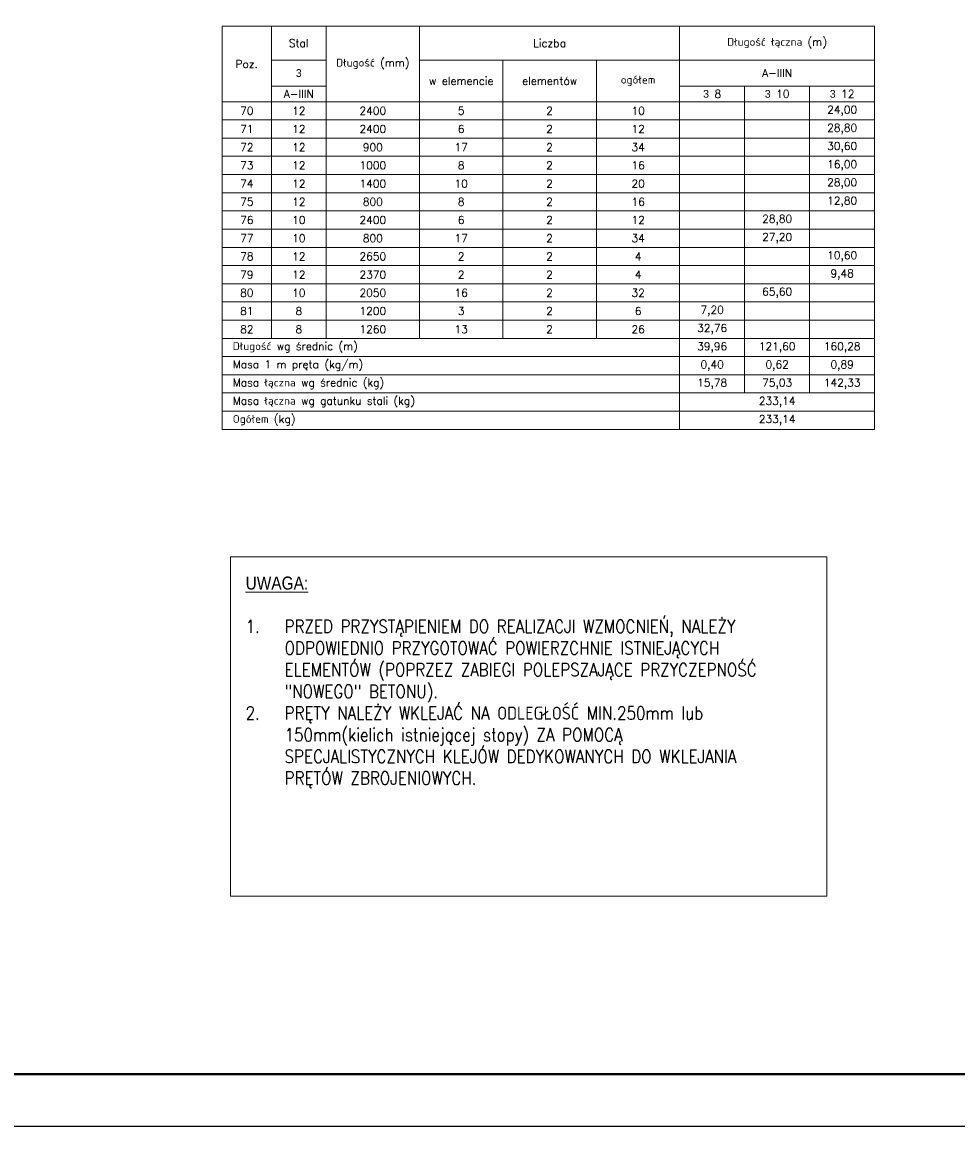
# Model space of a CAD drawing. Extents: x 345527 to 363395, y -114093 to -104075.
# Tile 8 of 14: x 354462 to 358054, y -114093 to -109745. Entities that reach past the tile are written whole.
import ezdxf

# ---------------------------------------------------------------- set-up
doc = ezdxf.new("R2010")
doc.units = 0
doc.header["$LTSCALE"] = 5
doc.header["$MEASUREMENT"] = 0
doc.layers.add('_FORMATKA', color=8, linetype='Continuous', lineweight=15, plot=False)
for name, color, linetype, lineweight in [('_RAMKA', 7, 'Continuous', 35), ('AutoCAD_Structural_Detailing_tabele zbrojenia', 7, 'Continuous', 20), ('PS_DIM', 4, 'Continuous', 13), ('PS_POS', 1, 'Continuous', 15), ('PS_TEXT', 3, 'Continuous', 13)]:
    doc.layers.add(name, color=color, linetype=linetype, lineweight=lineweight)
doc.styles.add('ARIAL', font='arial.ttf')
doc.styles.add('styl2T', font='simplex.shx', dxfattribs={"height": 30})

# ---------------------------------------------------------------- blocks, each defined once
blk = doc.blocks.new('*U17')
at = {"layer": '_FORMATKA', "lineweight": -3}
blk.add_lwpolyline([(-750, 0), (0, 0), (0, 420), (-750, 420)], close=True, dxfattribs=at)
at = {"layer": '_RAMKA', "lineweight": -3, "const_width": 0.5}
blk.add_lwpolyline([(-720, 10), (-10, 10), (-10, 410), (-720, 410)], close=True, dxfattribs=at)

msp = doc.modelspace()

# ---------------------------------------------------------------- linework, layer by layer
at = {"layer": 'AutoCAD_Structural_Detailing_tabele zbrojenia', "color": 242}
for p, q in [((355229.22, -109759.32), (357739.22, -109759.32)), ((355229.22, -111309.32), (355229.22, -109759.32)), ((355229.22, -109759.32), (355419.22, -109759.32)), ((355229.22, -110049.32), (355229.22, -109759.32)), ((355419.22, -109759.32), (355419.22, -110049.32)), ((355419.22, -109759.32), (355629.22, -109759.32)), ((355419.22, -109889.32), (355419.22, -109759.32)), ((355629.22, -109759.32), (355989.22, -109759.32)), ((355629.22, -110049.32), (355629.22, -109759.32)), ((355629.22, -109759.32), (355629.22, -109889.32)), ((355989.22, -109759.32), (355989.22, -110049.32)), ((355989.22, -109759.32), (356989.22, -109759.32)), ((355989.22, -109889.32), (355989.22, -109759.32)), ((356989.22, -109759.32), (356989.22, -109889.32)), ((356989.22, -109759.32), (357739.22, -109759.32)), ((356989.22, -109889.32), (356989.22, -109759.32)), ((357739.22, -109759.32), (357739.22, -111309.32)), ((357739.22, -109759.32), (357739.22, -109889.32)), ((355629.22, -109889.32), (355419.22, -109889.32)), ((355419.22, -109889.32), (355629.22, -109889.32)), ((355419.22, -109989.32), (355419.22, -109889.32)), ((355629.22, -109889.32), (355629.22, -109989.32)), ((356989.22, -109889.32), (355989.22, -109889.32)), ((355989.22, -109889.32), (356309.22, -109889.32)), ((355989.22, -110049.32), (355989.22, -109889.32)), ((356309.22, -109889.32), (356669.22, -109889.32)), ((356309.22, -110049.32), (356309.22, -109889.32)), ((356309.22, -109889.32), (356309.22, -110049.32)), ((356669.22, -109889.32), (356989.22, -109889.32)), ((356669.22, -110049.32), (356669.22, -109889.32)), ((356669.22, -109889.32), (356669.22, -110049.32)), ((356989.22, -109889.32), (356989.22, -110049.32)), ((357739.22, -109889.32), (356989.22, -109889.32)), ((356989.22, -109889.32), (357739.22, -109889.32)), ((356989.22, -109989.32), (356989.22, -109889.32)), ((357739.22, -109889.32), (357739.22, -109989.32)), ((355629.22, -109989.32), (355419.22, -109989.32)), ((355419.22, -109989.32), (355629.22, -109989.32)), ((355419.22, -110049.32), (355419.22, -109989.32)), ((355629.22, -109989.32), (355629.22, -110049.32)), ((357739.22, -109989.32), (356989.22, -109989.32)), ((356989.22, -109989.32), (357239.22, -109989.32)), ((356989.22, -110049.32), (356989.22, -109989.32)), ((357239.22, -109989.32), (357239.22, -110049.32)), ((357239.22, -109989.32), (357489.22, -109989.32)), ((357239.22, -110049.32), (357239.22, -109989.32)), ((357489.22, -109989.32), (357489.22, -110049.32)), ((357489.22, -109989.32), (357739.22, -109989.32)), ((357489.22, -110049.32), (357489.22, -109989.32)), ((357739.22, -109989.32), (357739.22, -110049.32)), ((355419.22, -110049.32), (355229.22, -110049.32)), ((355229.22, -110049.32), (355419.22, -110049.32)), ((355229.22, -110119.32), (355229.22, -110049.32)), ((355629.22, -110049.32), (355419.22, -110049.32)), ((355419.22, -110049.32), (355419.22, -110119.32)), ((355419.22, -110049.32), (355629.22, -110049.32)), ((355419.22, -110119.32), (355419.22, -110049.32)), ((355989.22, -110049.32), (355629.22, -110049.32)), ((355629.22, -110049.32), (355629.22, -110119.32)), ((355629.22, -110049.32), (355989.22, -110049.32)), ((355629.22, -110119.32), (355629.22, -110049.32)), ((356309.22, -110049.32), (355989.22, -110049.32)), ((355989.22, -110049.32), (355989.22, -110119.32)), ((355989.22, -110049.32), (356309.22, -110049.32)), ((355989.22, -110119.32), (355989.22, -110049.32)), ((356669.22, -110049.32), (356309.22, -110049.32)), ((356309.22, -110049.32), (356309.22, -110119.32)), ((356309.22, -110049.32), (356669.22, -110049.32)), ((356309.22, -110119.32), (356309.22, -110049.32)), ((356989.22, -110049.32), (356669.22, -110049.32)), ((356669.22, -110049.32), (356669.22, -110119.32)), ((356669.22, -110049.32), (356989.22, -110049.32)), ((356669.22, -110119.32), (356669.22, -110049.32)), ((357239.22, -110049.32), (356989.22, -110049.32)), ((356989.22, -110049.32), (356989.22, -110119.32)), ((356989.22, -110049.32), (357239.22, -110049.32)), ((356989.22, -110119.32), (356989.22, -110049.32)), ((357489.22, -110049.32), (357239.22, -110049.32)), ((357239.22, -110049.32), (357239.22, -110119.32)), ((357239.22, -110049.32), (357489.22, -110049.32)), ((357239.22, -110119.32), (357239.22, -110049.32)), ((357739.22, -110049.32), (357489.22, -110049.32)), ((357489.22, -110049.32), (357489.22, -110119.32)), ((357489.22, -110049.32), (357739.22, -110049.32)), ((357489.22, -110119.32), (357489.22, -110049.32)), ((357739.22, -110049.32), (357739.22, -110119.32)), ((355419.22, -110119.32), (355229.22, -110119.32)), ((355229.22, -110119.32), (355419.22, -110119.32)), ((355229.22, -110189.32), (355229.22, -110119.32)), ((355629.22, -110119.32), (355419.22, -110119.32)), ((355419.22, -110119.32), (355419.22, -110189.32)), ((355419.22, -110119.32), (355629.22, -110119.32)), ((355419.22, -110189.32), (355419.22, -110119.32)), ((355989.22, -110119.32), (355629.22, -110119.32)), ((355629.22, -110119.32), (355629.22, -110189.32)), ((355629.22, -110119.32), (355989.22, -110119.32)), ((355629.22, -110189.32), (355629.22, -110119.32)), ((356309.22, -110119.32), (355989.22, -110119.32)), ((355989.22, -110119.32), (355989.22, -110189.32)), ((355989.22, -110119.32), (356309.22, -110119.32)), ((355989.22, -110189.32), (355989.22, -110119.32)), ((356669.22, -110119.32), (356309.22, -110119.32)), ((356309.22, -110119.32), (356309.22, -110189.32)), ((356309.22, -110119.32), (356669.22, -110119.32)), ((356309.22, -110189.32), (356309.22, -110119.32)), ((356989.22, -110119.32), (356669.22, -110119.32)), ((356669.22, -110119.32), (356669.22, -110189.32)), ((356669.22, -110119.32), (356989.22, -110119.32)), ((356669.22, -110189.32), (356669.22, -110119.32)), ((357239.22, -110119.32), (356989.22, -110119.32)), ((356989.22, -110119.32), (356989.22, -110189.32)), ((356989.22, -110119.32), (357239.22, -110119.32)), ((356989.22, -110189.32), (356989.22, -110119.32)), ((357489.22, -110119.32), (357239.22, -110119.32)), ((357239.22, -110119.32), (357239.22, -110189.32)), ((357239.22, -110119.32), (357489.22, -110119.32)), ((357239.22, -110189.32), (357239.22, -110119.32)), ((357739.22, -110119.32), (357489.22, -110119.32)), ((357489.22, -110119.32), (357489.22, -110189.32)), ((357489.22, -110119.32), (357739.22, -110119.32)), ((357489.22, -110189.32), (357489.22, -110119.32)), ((357739.22, -110119.32), (357739.22, -110189.32)), ((355419.22, -110189.32), (355229.22, -110189.32)), ((355229.22, -110189.32), (355419.22, -110189.32)), ((355229.22, -110259.32), (355229.22, -110189.32)), ((355629.22, -110189.32), (355419.22, -110189.32)), ((355419.22, -110189.32), (355419.22, -110259.32)), ((355419.22, -110189.32), (355629.22, -110189.32)), ((355419.22, -110259.32), (355419.22, -110189.32)), ((355989.22, -110189.32), (355629.22, -110189.32)), ((355629.22, -110189.32), (355629.22, -110259.32)), ((355629.22, -110189.32), (355989.22, -110189.32)), ((355629.22, -110259.32), (355629.22, -110189.32)), ((356309.22, -110189.32), (355989.22, -110189.32)), ((355989.22, -110189.32), (355989.22, -110259.32)), ((355989.22, -110189.32), (356309.22, -110189.32)), ((355989.22, -110259.32), (355989.22, -110189.32)), ((356669.22, -110189.32), (356309.22, -110189.32)), ((356309.22, -110189.32), (356309.22, -110259.32)), ((356309.22, -110189.32), (356669.22, -110189.32)), ((356309.22, -110259.32), (356309.22, -110189.32)), ((356989.22, -110189.32), (356669.22, -110189.32)), ((356669.22, -110189.32), (356669.22, -110259.32)), ((356669.22, -110189.32), (356989.22, -110189.32)), ((356669.22, -110259.32), (356669.22, -110189.32)), ((357239.22, -110189.32), (356989.22, -110189.32)), ((356989.22, -110189.32), (356989.22, -110259.32)), ((356989.22, -110189.32), (357239.22, -110189.32)), ((356989.22, -110259.32), (356989.22, -110189.32)), ((357489.22, -110189.32), (357239.22, -110189.32)), ((357239.22, -110189.32), (357239.22, -110259.32)), ((357239.22, -110189.32), (357489.22, -110189.32)), ((357239.22, -110259.32), (357239.22, -110189.32)), ((357739.22, -110189.32), (357489.22, -110189.32)), ((357489.22, -110189.32), (357489.22, -110259.32)), ((357489.22, -110189.32), (357739.22, -110189.32)), ((357489.22, -110259.32), (357489.22, -110189.32)), ((357739.22, -110189.32), (357739.22, -110259.32)), ((355419.22, -110259.32), (355229.22, -110259.32)), ((355229.22, -110259.32), (355419.22, -110259.32)), ((355229.22, -110329.32), (355229.22, -110259.32)), ((355629.22, -110259.32), (355419.22, -110259.32)), ((355419.22, -110259.32), (355419.22, -110329.32)), ((355419.22, -110259.32), (355629.22, -110259.32)), ((355419.22, -110329.32), (355419.22, -110259.32)), ((355989.22, -110259.32), (355629.22, -110259.32)), ((355629.22, -110259.32), (355629.22, -110329.32)), ((355629.22, -110259.32), (355989.22, -110259.32)), ((355629.22, -110329.32), (355629.22, -110259.32)), ((356309.22, -110259.32), (355989.22, -110259.32)), ((355989.22, -110259.32), (355989.22, -110329.32)), ((355989.22, -110259.32), (356309.22, -110259.32)), ((355989.22, -110329.32), (355989.22, -110259.32)), ((356669.22, -110259.32), (356309.22, -110259.32)), ((356309.22, -110259.32), (356309.22, -110329.32)), ((356309.22, -110259.32), (356669.22, -110259.32)), ((356309.22, -110329.32), (356309.22, -110259.32)), ((356989.22, -110259.32), (356669.22, -110259.32)), ((356669.22, -110259.32), (356669.22, -110329.32)), ((356669.22, -110259.32), (356989.22, -110259.32)), ((356669.22, -110329.32), (356669.22, -110259.32)), ((357239.22, -110259.32), (356989.22, -110259.32)), ((356989.22, -110259.32), (356989.22, -110329.32)), ((356989.22, -110259.32), (357239.22, -110259.32)), ((356989.22, -110329.32), (356989.22, -110259.32)), ((357489.22, -110259.32), (357239.22, -110259.32)), ((357239.22, -110259.32), (357239.22, -110329.32)), ((357239.22, -110259.32), (357489.22, -110259.32)), ((357239.22, -110329.32), (357239.22, -110259.32)), ((357739.22, -110259.32), (357489.22, -110259.32)), ((357489.22, -110259.32), (357489.22, -110329.32)), ((357489.22, -110259.32), (357739.22, -110259.32)), ((357489.22, -110329.32), (357489.22, -110259.32)), ((357739.22, -110259.32), (357739.22, -110329.32)), ((355419.22, -110329.32), (355229.22, -110329.32)), ((355229.22, -110329.32), (355419.22, -110329.32)), ((355229.22, -110399.32), (355229.22, -110329.32)), ((355629.22, -110329.32), (355419.22, -110329.32)), ((355419.22, -110329.32), (355419.22, -110399.32)), ((355419.22, -110329.32), (355629.22, -110329.32)), ((355419.22, -110399.32), (355419.22, -110329.32)), ((355989.22, -110329.32), (355629.22, -110329.32)), ((355629.22, -110329.32), (355629.22, -110399.32)), ((355629.22, -110329.32), (355989.22, -110329.32)), ((355629.22, -110399.32), (355629.22, -110329.32)), ((356309.22, -110329.32), (355989.22, -110329.32)), ((355989.22, -110329.32), (355989.22, -110399.32)), ((355989.22, -110329.32), (356309.22, -110329.32)), ((355989.22, -110399.32), (355989.22, -110329.32)), ((356669.22, -110329.32), (356309.22, -110329.32)), ((356309.22, -110329.32), (356309.22, -110399.32)), ((356309.22, -110329.32), (356669.22, -110329.32)), ((356309.22, -110399.32), (356309.22, -110329.32)), ((356989.22, -110329.32), (356669.22, -110329.32)), ((356669.22, -110329.32), (356669.22, -110399.32)), ((356669.22, -110329.32), (356989.22, -110329.32)), ((356669.22, -110399.32), (356669.22, -110329.32)), ((357239.22, -110329.32), (356989.22, -110329.32)), ((356989.22, -110329.32), (356989.22, -110399.32)), ((356989.22, -110329.32), (357239.22, -110329.32)), ((356989.22, -110399.32), (356989.22, -110329.32)), ((357489.22, -110329.32), (357239.22, -110329.32)), ((357239.22, -110329.32), (357239.22, -110399.32)), ((357239.22, -110329.32), (357489.22, -110329.32)), ((357239.22, -110399.32), (357239.22, -110329.32)), ((357739.22, -110329.32), (357489.22, -110329.32)), ((357489.22, -110329.32), (357489.22, -110399.32)), ((357489.22, -110329.32), (357739.22, -110329.32)), ((357489.22, -110399.32), (357489.22, -110329.32)), ((357739.22, -110329.32), (357739.22, -110399.32)), ((355419.22, -110399.32), (355229.22, -110399.32)), ((355229.22, -110399.32), (355419.22, -110399.32)), ((355229.22, -110469.32), (355229.22, -110399.32)), ((355629.22, -110399.32), (355419.22, -110399.32)), ((355419.22, -110399.32), (355419.22, -110469.32)), ((355419.22, -110399.32), (355629.22, -110399.32)), ((355419.22, -110469.32), (355419.22, -110399.32)), ((355989.22, -110399.32), (355629.22, -110399.32)), ((355629.22, -110399.32), (355629.22, -110469.32)), ((355629.22, -110399.32), (355989.22, -110399.32)), ((355629.22, -110469.32), (355629.22, -110399.32)), ((356309.22, -110399.32), (355989.22, -110399.32)), ((355989.22, -110399.32), (355989.22, -110469.32)), ((355989.22, -110399.32), (356309.22, -110399.32)), ((355989.22, -110469.32), (355989.22, -110399.32)), ((356669.22, -110399.32), (356309.22, -110399.32)), ((356309.22, -110399.32), (356309.22, -110469.32)), ((356309.22, -110399.32), (356669.22, -110399.32)), ((356309.22, -110469.32), (356309.22, -110399.32)), ((356989.22, -110399.32), (356669.22, -110399.32)), ((356669.22, -110399.32), (356669.22, -110469.32)), ((356669.22, -110399.32), (356989.22, -110399.32)), ((356669.22, -110469.32), (356669.22, -110399.32)), ((357239.22, -110399.32), (356989.22, -110399.32)), ((356989.22, -110399.32), (356989.22, -110469.32)), ((356989.22, -110399.32), (357239.22, -110399.32)), ((356989.22, -110469.32), (356989.22, -110399.32)), ((357489.22, -110399.32), (357239.22, -110399.32)), ((357239.22, -110399.32), (357239.22, -110469.32)), ((357239.22, -110399.32), (357489.22, -110399.32)), ((357239.22, -110469.32), (357239.22, -110399.32)), ((357739.22, -110399.32), (357489.22, -110399.32)), ((357489.22, -110399.32), (357489.22, -110469.32)), ((357489.22, -110399.32), (357739.22, -110399.32)), ((357489.22, -110469.32), (357489.22, -110399.32)), ((357739.22, -110399.32), (357739.22, -110469.32)), ((355419.22, -110469.32), (355229.22, -110469.32)), ((355229.22, -110469.32), (355419.22, -110469.32)), ((355229.22, -110539.32), (355229.22, -110469.32)), ((355629.22, -110469.32), (355419.22, -110469.32)), ((355419.22, -110469.32), (355419.22, -110539.32)), ((355419.22, -110469.32), (355629.22, -110469.32)), ((355419.22, -110539.32), (355419.22, -110469.32)), ((355989.22, -110469.32), (355629.22, -110469.32)), ((355629.22, -110469.32), (355629.22, -110539.32)), ((355629.22, -110469.32), (355989.22, -110469.32)), ((355629.22, -110539.32), (355629.22, -110469.32)), ((356309.22, -110469.32), (355989.22, -110469.32)), ((355989.22, -110469.32), (355989.22, -110539.32)), ((355989.22, -110469.32), (356309.22, -110469.32)), ((355989.22, -110539.32), (355989.22, -110469.32)), ((356669.22, -110469.32), (356309.22, -110469.32)), ((356309.22, -110469.32), (356309.22, -110539.32)), ((356309.22, -110469.32), (356669.22, -110469.32)), ((356309.22, -110539.32), (356309.22, -110469.32)), ((356989.22, -110469.32), (356669.22, -110469.32)), ((356669.22, -110469.32), (356669.22, -110539.32)), ((356669.22, -110469.32), (356989.22, -110469.32)), ((356669.22, -110539.32), (356669.22, -110469.32)), ((357239.22, -110469.32), (356989.22, -110469.32)), ((356989.22, -110469.32), (356989.22, -110539.32)), ((356989.22, -110469.32), (357239.22, -110469.32)), ((356989.22, -110539.32), (356989.22, -110469.32)), ((357489.22, -110469.32), (357239.22, -110469.32)), ((357239.22, -110469.32), (357239.22, -110539.32)), ((357239.22, -110469.32), (357489.22, -110469.32)), ((357239.22, -110539.32), (357239.22, -110469.32)), ((357739.22, -110469.32), (357489.22, -110469.32)), ((357489.22, -110469.32), (357489.22, -110539.32)), ((357489.22, -110469.32), (357739.22, -110469.32)), ((357489.22, -110539.32), (357489.22, -110469.32)), ((357739.22, -110469.32), (357739.22, -110539.32)), ((355419.22, -110539.32), (355229.22, -110539.32)), ((355229.22, -110539.32), (355419.22, -110539.32)), ((355229.22, -110609.32), (355229.22, -110539.32)), ((355629.22, -110539.32), (355419.22, -110539.32)), ((355419.22, -110539.32), (355419.22, -110609.32)), ((355419.22, -110539.32), (355629.22, -110539.32)), ((355419.22, -110609.32), (355419.22, -110539.32)), ((355989.22, -110539.32), (355629.22, -110539.32)), ((355629.22, -110539.32), (355629.22, -110609.32)), ((355629.22, -110539.32), (355989.22, -110539.32)), ((355629.22, -110609.32), (355629.22, -110539.32)), ((356309.22, -110539.32), (355989.22, -110539.32)), ((355989.22, -110539.32), (355989.22, -110609.32)), ((355989.22, -110539.32), (356309.22, -110539.32)), ((355989.22, -110609.32), (355989.22, -110539.32)), ((356669.22, -110539.32), (356309.22, -110539.32)), ((356309.22, -110539.32), (356309.22, -110609.32)), ((356309.22, -110539.32), (356669.22, -110539.32)), ((356309.22, -110609.32), (356309.22, -110539.32)), ((356989.22, -110539.32), (356669.22, -110539.32)), ((356669.22, -110539.32), (356669.22, -110609.32)), ((356669.22, -110539.32), (356989.22, -110539.32)), ((356669.22, -110609.32), (356669.22, -110539.32)), ((357239.22, -110539.32), (356989.22, -110539.32)), ((356989.22, -110539.32), (356989.22, -110609.32)), ((356989.22, -110539.32), (357239.22, -110539.32)), ((356989.22, -110609.32), (356989.22, -110539.32)), ((357489.22, -110539.32), (357239.22, -110539.32)), ((357239.22, -110539.32), (357239.22, -110609.32)), ((357239.22, -110539.32), (357489.22, -110539.32)), ((357239.22, -110609.32), (357239.22, -110539.32)), ((357739.22, -110539.32), (357489.22, -110539.32)), ((357489.22, -110539.32), (357489.22, -110609.32)), ((357489.22, -110539.32), (357739.22, -110539.32)), ((357489.22, -110609.32), (357489.22, -110539.32)), ((357739.22, -110539.32), (357739.22, -110609.32)), ((355419.22, -110609.32), (355229.22, -110609.32)), ((355229.22, -110609.32), (355419.22, -110609.32)), ((355229.22, -110679.32), (355229.22, -110609.32)), ((355629.22, -110609.32), (355419.22, -110609.32)), ((355419.22, -110609.32), (355419.22, -110679.32)), ((355419.22, -110609.32), (355629.22, -110609.32)), ((355419.22, -110679.32), (355419.22, -110609.32)), ((355989.22, -110609.32), (355629.22, -110609.32)), ((355629.22, -110609.32), (355629.22, -110679.32)), ((355629.22, -110609.32), (355989.22, -110609.32)), ((355629.22, -110679.32), (355629.22, -110609.32)), ((356309.22, -110609.32), (355989.22, -110609.32)), ((355989.22, -110609.32), (355989.22, -110679.32)), ((355989.22, -110609.32), (356309.22, -110609.32)), ((355989.22, -110679.32), (355989.22, -110609.32)), ((356669.22, -110609.32), (356309.22, -110609.32)), ((356309.22, -110609.32), (356309.22, -110679.32)), ((356309.22, -110609.32), (356669.22, -110609.32)), ((356309.22, -110679.32), (356309.22, -110609.32)), ((356989.22, -110609.32), (356669.22, -110609.32)), ((356669.22, -110609.32), (356669.22, -110679.32)), ((356669.22, -110609.32), (356989.22, -110609.32)), ((356669.22, -110679.32), (356669.22, -110609.32)), ((357239.22, -110609.32), (356989.22, -110609.32)), ((356989.22, -110609.32), (356989.22, -110679.32)), ((356989.22, -110609.32), (357239.22, -110609.32)), ((356989.22, -110679.32), (356989.22, -110609.32)), ((357489.22, -110609.32), (357239.22, -110609.32)), ((357239.22, -110609.32), (357239.22, -110679.32)), ((357239.22, -110609.32), (357489.22, -110609.32)), ((357239.22, -110679.32), (357239.22, -110609.32)), ((357739.22, -110609.32), (357489.22, -110609.32)), ((357489.22, -110609.32), (357489.22, -110679.32)), ((357489.22, -110609.32), (357739.22, -110609.32)), ((357489.22, -110679.32), (357489.22, -110609.32)), ((357739.22, -110609.32), (357739.22, -110679.32)), ((355419.22, -110679.32), (355229.22, -110679.32)), ((355229.22, -110679.32), (355419.22, -110679.32)), ((355229.22, -110749.32), (355229.22, -110679.32)), ((355629.22, -110679.32), (355419.22, -110679.32)), ((355419.22, -110679.32), (355419.22, -110749.32)), ((355419.22, -110679.32), (355629.22, -110679.32)), ((355419.22, -110749.32), (355419.22, -110679.32)), ((355989.22, -110679.32), (355629.22, -110679.32)), ((355629.22, -110679.32), (355629.22, -110749.32)), ((355629.22, -110679.32), (355989.22, -110679.32)), ((355629.22, -110749.32), (355629.22, -110679.32)), ((356309.22, -110679.32), (355989.22, -110679.32)), ((355989.22, -110679.32), (355989.22, -110749.32)), ((355989.22, -110679.32), (356309.22, -110679.32)), ((355989.22, -110749.32), (355989.22, -110679.32)), ((356669.22, -110679.32), (356309.22, -110679.32)), ((356309.22, -110679.32), (356309.22, -110749.32)), ((356309.22, -110679.32), (356669.22, -110679.32)), ((356309.22, -110749.32), (356309.22, -110679.32)), ((356989.22, -110679.32), (356669.22, -110679.32)), ((356669.22, -110679.32), (356669.22, -110749.32)), ((356669.22, -110679.32), (356989.22, -110679.32)), ((356669.22, -110749.32), (356669.22, -110679.32)), ((357239.22, -110679.32), (356989.22, -110679.32)), ((356989.22, -110679.32), (356989.22, -110749.32)), ((356989.22, -110679.32), (357239.22, -110679.32)), ((356989.22, -110749.32), (356989.22, -110679.32)), ((357489.22, -110679.32), (357239.22, -110679.32)), ((357239.22, -110679.32), (357239.22, -110749.32)), ((357239.22, -110679.32), (357489.22, -110679.32)), ((357239.22, -110749.32), (357239.22, -110679.32)), ((357739.22, -110679.32), (357489.22, -110679.32)), ((357489.22, -110679.32), (357489.22, -110749.32)), ((357489.22, -110679.32), (357739.22, -110679.32)), ((357489.22, -110749.32), (357489.22, -110679.32)), ((357739.22, -110679.32), (357739.22, -110749.32)), ((355419.22, -110749.32), (355229.22, -110749.32)), ((355229.22, -110749.32), (355419.22, -110749.32)), ((355229.22, -110819.32), (355229.22, -110749.32)), ((355629.22, -110749.32), (355419.22, -110749.32)), ((355419.22, -110749.32), (355419.22, -110819.32)), ((355419.22, -110749.32), (355629.22, -110749.32)), ((355419.22, -110819.32), (355419.22, -110749.32)), ((355989.22, -110749.32), (355629.22, -110749.32)), ((355629.22, -110749.32), (355629.22, -110819.32)), ((355629.22, -110749.32), (355989.22, -110749.32)), ((355629.22, -110819.32), (355629.22, -110749.32)), ((356309.22, -110749.32), (355989.22, -110749.32)), ((355989.22, -110749.32), (355989.22, -110819.32)), ((355989.22, -110749.32), (356309.22, -110749.32)), ((355989.22, -110819.32), (355989.22, -110749.32)), ((356669.22, -110749.32), (356309.22, -110749.32)), ((356309.22, -110749.32), (356309.22, -110819.32)), ((356309.22, -110749.32), (356669.22, -110749.32)), ((356309.22, -110819.32), (356309.22, -110749.32)), ((356989.22, -110749.32), (356669.22, -110749.32)), ((356669.22, -110749.32), (356669.22, -110819.32)), ((356669.22, -110749.32), (356989.22, -110749.32)), ((356669.22, -110819.32), (356669.22, -110749.32)), ((357239.22, -110749.32), (356989.22, -110749.32)), ((356989.22, -110749.32), (356989.22, -110819.32)), ((356989.22, -110749.32), (357239.22, -110749.32)), ((356989.22, -110819.32), (356989.22, -110749.32)), ((357489.22, -110749.32), (357239.22, -110749.32)), ((357239.22, -110749.32), (357239.22, -110819.32)), ((357239.22, -110749.32), (357489.22, -110749.32)), ((357239.22, -110819.32), (357239.22, -110749.32)), ((357739.22, -110749.32), (357489.22, -110749.32)), ((357489.22, -110749.32), (357489.22, -110819.32)), ((357489.22, -110749.32), (357739.22, -110749.32)), ((357489.22, -110819.32), (357489.22, -110749.32)), ((357739.22, -110749.32), (357739.22, -110819.32)), ((355419.22, -110819.32), (355229.22, -110819.32)), ((355229.22, -110819.32), (355419.22, -110819.32)), ((355229.22, -110889.32), (355229.22, -110819.32)), ((355629.22, -110819.32), (355419.22, -110819.32)), ((355419.22, -110819.32), (355419.22, -110889.32)), ((355419.22, -110819.32), (355629.22, -110819.32)), ((355419.22, -110889.32), (355419.22, -110819.32)), ((355989.22, -110819.32), (355629.22, -110819.32)), ((355629.22, -110819.32), (355629.22, -110889.32)), ((355629.22, -110819.32), (355989.22, -110819.32)), ((355629.22, -110889.32), (355629.22, -110819.32)), ((356309.22, -110819.32), (355989.22, -110819.32)), ((355989.22, -110819.32), (355989.22, -110889.32)), ((355989.22, -110819.32), (356309.22, -110819.32)), ((355989.22, -110889.32), (355989.22, -110819.32)), ((356669.22, -110819.32), (356309.22, -110819.32)), ((356309.22, -110819.32), (356309.22, -110889.32)), ((356309.22, -110819.32), (356669.22, -110819.32)), ((356309.22, -110889.32), (356309.22, -110819.32)), ((356989.22, -110819.32), (356669.22, -110819.32)), ((356669.22, -110819.32), (356669.22, -110889.32)), ((356669.22, -110819.32), (356989.22, -110819.32)), ((356669.22, -110889.32), (356669.22, -110819.32)), ((357239.22, -110819.32), (356989.22, -110819.32)), ((356989.22, -110819.32), (356989.22, -110889.32)), ((356989.22, -110819.32), (357239.22, -110819.32)), ((356989.22, -110889.32), (356989.22, -110819.32)), ((357489.22, -110819.32), (357239.22, -110819.32)), ((357239.22, -110819.32), (357239.22, -110889.32)), ((357239.22, -110819.32), (357489.22, -110819.32)), ((357239.22, -110889.32), (357239.22, -110819.32)), ((357739.22, -110819.32), (357489.22, -110819.32)), ((357489.22, -110819.32), (357489.22, -110889.32)), ((357489.22, -110819.32), (357739.22, -110819.32)), ((357489.22, -110889.32), (357489.22, -110819.32)), ((357739.22, -110819.32), (357739.22, -110889.32)), ((355419.22, -110889.32), (355229.22, -110889.32)), ((355229.22, -110889.32), (355419.22, -110889.32)), ((355229.22, -110959.32), (355229.22, -110889.32)), ((355629.22, -110889.32), (355419.22, -110889.32)), ((355419.22, -110889.32), (355419.22, -110959.32)), ((355419.22, -110889.32), (355629.22, -110889.32)), ((355419.22, -110959.32), (355419.22, -110889.32)), ((355989.22, -110889.32), (355629.22, -110889.32)), ((355629.22, -110889.32), (355629.22, -110959.32)), ((355629.22, -110889.32), (355989.22, -110889.32)), ((355629.22, -110959.32), (355629.22, -110889.32)), ((356309.22, -110889.32), (355989.22, -110889.32)), ((355989.22, -110889.32), (355989.22, -110959.32)), ((355989.22, -110889.32), (356309.22, -110889.32)), ((355989.22, -110959.32), (355989.22, -110889.32)), ((356669.22, -110889.32), (356309.22, -110889.32)), ((356309.22, -110889.32), (356309.22, -110959.32)), ((356309.22, -110889.32), (356669.22, -110889.32)), ((356309.22, -110959.32), (356309.22, -110889.32)), ((356989.22, -110889.32), (356669.22, -110889.32)), ((356669.22, -110889.32), (356669.22, -110959.32)), ((356669.22, -110889.32), (356989.22, -110889.32)), ((356669.22, -110959.32), (356669.22, -110889.32)), ((357239.22, -110889.32), (356989.22, -110889.32)), ((356989.22, -110889.32), (356989.22, -110959.32)), ((356989.22, -110889.32), (357239.22, -110889.32)), ((356989.22, -110959.32), (356989.22, -110889.32)), ((357489.22, -110889.32), (357239.22, -110889.32)), ((357239.22, -110889.32), (357239.22, -110959.32)), ((357239.22, -110889.32), (357489.22, -110889.32)), ((357239.22, -110959.32), (357239.22, -110889.32)), ((357739.22, -110889.32), (357489.22, -110889.32)), ((357489.22, -110889.32), (357489.22, -110959.32)), ((357489.22, -110889.32), (357739.22, -110889.32)), ((357489.22, -110959.32), (357489.22, -110889.32)), ((357739.22, -110889.32), (357739.22, -110959.32)), ((355229.22, -110959.32), (356989.22, -110959.32)), ((355229.22, -111029.32), (355229.22, -110959.32)), ((355419.22, -110959.32), (355229.22, -110959.32)), ((355629.22, -110959.32), (355419.22, -110959.32)), ((355989.22, -110959.32), (355629.22, -110959.32)), ((356309.22, -110959.32), (355989.22, -110959.32)), ((356669.22, -110959.32), (356309.22, -110959.32)), ((356989.22, -110959.32), (356669.22, -110959.32)), ((356989.22, -110959.32), (356989.22, -111029.32)), ((357239.22, -110959.32), (356989.22, -110959.32)), ((356989.22, -110959.32), (357239.22, -110959.32)), ((356989.22, -111029.32), (356989.22, -110959.32)), ((357489.22, -110959.32), (357239.22, -110959.32)), ((357239.22, -110959.32), (357239.22, -111029.32)), ((357239.22, -110959.32), (357489.22, -110959.32)), ((357239.22, -111029.32), (357239.22, -110959.32)), ((357739.22, -110959.32), (357489.22, -110959.32)), ((357489.22, -110959.32), (357489.22, -111029.32)), ((357489.22, -110959.32), (357739.22, -110959.32)), ((357489.22, -111029.32), (357489.22, -110959.32)), ((357739.22, -110959.32), (357739.22, -111029.32)), ((355229.22, -111029.32), (356989.22, -111029.32)), ((355229.22, -111099.32), (355229.22, -111029.32)), ((356989.22, -111029.32), (355229.22, -111029.32)), ((356989.22, -111029.32), (356989.22, -111099.32)), ((357239.22, -111029.32), (356989.22, -111029.32)), ((356989.22, -111029.32), (357239.22, -111029.32)), ((356989.22, -111099.32), (356989.22, -111029.32)), ((357489.22, -111029.32), (357239.22, -111029.32)), ((357239.22, -111029.32), (357239.22, -111099.32)), ((357239.22, -111029.32), (357489.22, -111029.32)), ((357239.22, -111099.32), (357239.22, -111029.32)), ((357739.22, -111029.32), (357489.22, -111029.32)), ((357489.22, -111029.32), (357489.22, -111099.32)), ((357489.22, -111029.32), (357739.22, -111029.32)), ((357489.22, -111099.32), (357489.22, -111029.32)), ((357739.22, -111029.32), (357739.22, -111099.32)), ((355229.22, -111099.32), (356989.22, -111099.32)), ((355229.22, -111169.32), (355229.22, -111099.32)), ((356989.22, -111099.32), (355229.22, -111099.32)), ((356989.22, -111099.32), (356989.22, -111169.32)), ((357239.22, -111099.32), (356989.22, -111099.32)), ((356989.22, -111099.32), (357239.22, -111099.32)), ((356989.22, -111169.32), (356989.22, -111099.32)), ((357489.22, -111099.32), (357239.22, -111099.32)), ((357239.22, -111099.32), (357239.22, -111169.32)), ((357239.22, -111099.32), (357489.22, -111099.32)), ((357239.22, -111169.32), (357239.22, -111099.32)), ((357739.22, -111099.32), (357489.22, -111099.32)), ((357489.22, -111099.32), (357489.22, -111169.32)), ((357489.22, -111099.32), (357739.22, -111099.32)), ((357489.22, -111169.32), (357489.22, -111099.32)), ((357739.22, -111099.32), (357739.22, -111169.32)), ((355229.22, -111169.32), (356989.22, -111169.32)), ((355229.22, -111239.32), (355229.22, -111169.32)), ((356989.22, -111169.32), (355229.22, -111169.32)), ((356989.22, -111169.32), (356989.22, -111239.32)), ((356989.22, -111169.32), (357739.22, -111169.32)), ((356989.22, -111239.32), (356989.22, -111169.32)), ((357239.22, -111169.32), (356989.22, -111169.32)), ((357489.22, -111169.32), (357239.22, -111169.32)), ((357739.22, -111169.32), (357489.22, -111169.32)), ((357739.22, -111169.32), (357739.22, -111239.32)), ((355229.22, -111239.32), (356989.22, -111239.32)), ((355229.22, -111309.32), (355229.22, -111239.32)), ((356989.22, -111239.32), (355229.22, -111239.32)), ((356989.22, -111239.32), (356989.22, -111309.32)), ((357739.22, -111239.32), (356989.22, -111239.32)), ((356989.22, -111239.32), (357739.22, -111239.32)), ((356989.22, -111309.32), (356989.22, -111239.32)), ((357739.22, -111239.32), (357739.22, -111309.32)), ((357739.22, -111309.32), (355229.22, -111309.32)), ((356989.22, -111309.32), (355229.22, -111309.32)), ((357739.22, -111309.32), (356989.22, -111309.32))]:
    msp.add_line(p, q, dxfattribs=at)
at = {"layer": 'PS_POS'}
msp.add_lwpolyline([(355261.87, -111800.05), (357554.96, -111800.05), (357554.96, -113103.95), (355261.87, -113103.95)], close=True, dxfattribs=at)

# ---------------------------------------------------------------- block references
at = {"layer": 'PS_DIM', "xscale": 20, "yscale": 20, "zscale": 20}
msp.add_blockref('*U17', (360647.45, -113988.82), dxfattribs=at)

# ---------------------------------------------------------------- texts
at = {"layer": 'AutoCAD_Structural_Detailing_tabele zbrojenia', "color": 3, "char_height": 30, "style": 'styl2T'}
for s, insert, width, attachment_point in [('Stal', (355524.22, -109824.32), 210, 5), ('Liczba', (356489.22, -109824.32), 1000, 5), ('Długość łączna (m)', (357364.22, -109824.32), 750, 5), ('Poz.', (355324.22, -109904.32), 190, 5), ('Długość (mm)', (355809.22, -109904.32), 360, 5), ('\\Fdiam;3\\Fsimplex.shx;', (355524.22, -109939.32), 210, 5), ('w elemencie', (356149.22, -109969.32), 320, 5), ('elementów', (356489.22, -109969.32), 360, 5), ('ogółem', (356829.22, -109969.32), 320, 5), ('A-IIIN', (357364.22, -109939.32), 750, 5), ('A-IIIN', (355524.22, -110019.32), 210, 5), ('\\Fdiam;3\\Fsimplex.shx; 8', (357114.22, -110019.32), 250, 5), ('\\Fdiam;3\\Fsimplex.shx; 10', (357364.22, -110019.32), 250, 5), ('\\Fdiam;3\\Fsimplex.shx; 12', (357614.22, -110019.32), 250, 5), ('  Długość wg średnic (m)', (355229.22, -110994.32), 1760, 4), ('  Masa 1 m pręta (kg/m)', (355229.22, -111064.32), 1760, 4), ('  Masa łączna wg średnic (kg)', (355229.22, -111134.32), 1760, 4), ('  Masa łączna wg gatunku stali (kg)', (355229.22, -111204.32), 1760, 4), ('  Ogółem (kg)', (355229.22, -111274.32), 1760, 4)]:
    msp.add_mtext(s, dxfattribs=dict(at, insert=insert, width=width, attachment_point=attachment_point))
at = {"layer": 'AutoCAD_Structural_Detailing_tabele zbrojenia', "color": 2, "char_height": 30, "attachment_point": 5, "style": 'styl2T'}
for s, insert, width in [('70', (355324.22, -110084.32), 190), ('12', (355524.22, -110084.32), 210), ('2400', (355809.22, -110084.32), 360), ('5', (356149.22, -110084.32), 320), ('2', (356489.22, -110084.32), 360), ('10', (356829.22, -110084.32), 320), ('24,00', (357614.22, -110084.32), 250), ('71', (355324.22, -110154.32), 190), ('12', (355524.22, -110154.32), 210), ('2400', (355809.22, -110154.32), 360), ('6', (356149.22, -110154.32), 320), ('2', (356489.22, -110154.32), 360), ('12', (356829.22, -110154.32), 320), ('28,80', (357614.22, -110154.32), 250), ('72', (355324.22, -110224.32), 190), ('12', (355524.22, -110224.32), 210), ('900', (355809.22, -110224.32), 360), ('17', (356149.22, -110224.32), 320), ('2', (356489.22, -110224.32), 360), ('34', (356829.22, -110224.32), 320), ('30,60', (357614.22, -110224.32), 250), ('73', (355324.22, -110294.32), 190), ('12', (355524.22, -110294.32), 210), ('1000', (355809.22, -110294.32), 360), ('8', (356149.22, -110294.32), 320), ('2', (356489.22, -110294.32), 360), ('16', (356829.22, -110294.32), 320), ('16,00', (357614.22, -110294.32), 250), ('74', (355324.22, -110364.32), 190), ('12', (355524.22, -110364.32), 210), ('1400', (355809.22, -110364.32), 360), ('10', (356149.22, -110364.32), 320), ('2', (356489.22, -110364.32), 360), ('20', (356829.22, -110364.32), 320), ('28,00', (357614.22, -110364.32), 250), ('75', (355324.22, -110434.32), 190), ('12', (355524.22, -110434.32), 210), ('800', (355809.22, -110434.32), 360), ('8', (356149.22, -110434.32), 320), ('2', (356489.22, -110434.32), 360), ('16', (356829.22, -110434.32), 320), ('12,80', (357614.22, -110434.32), 250), ('76', (355324.22, -110504.32), 190), ('10', (355524.22, -110504.32), 210), ('2400', (355809.22, -110504.32), 360), ('6', (356149.22, -110504.32), 320), ('2', (356489.22, -110504.32), 360), ('12', (356829.22, -110504.32), 320), ('28,80', (357364.22, -110504.32), 250), ('77', (355324.22, -110574.32), 190), ('10', (355524.22, -110574.32), 210), ('800', (355809.22, -110574.32), 360), ('17', (356149.22, -110574.32), 320), ('2', (356489.22, -110574.32), 360), ('34', (356829.22, -110574.32), 320), ('27,20', (357364.22, -110574.32), 250), ('78', (355324.22, -110644.32), 190), ('12', (355524.22, -110644.32), 210), ('2650', (355809.22, -110644.32), 360), ('2', (356149.22, -110644.32), 320), ('2', (356489.22, -110644.32), 360), ('4', (356829.22, -110644.32), 320), ('10,60', (357614.22, -110644.32), 250), ('79', (355324.22, -110714.32), 190), ('12', (355524.22, -110714.32), 210), ('2370', (355809.22, -110714.32), 360), ('2', (356149.22, -110714.32), 320), ('2', (356489.22, -110714.32), 360), ('4', (356829.22, -110714.32), 320), ('9,48', (357614.22, -110714.32), 250), ('80', (355324.22, -110784.32), 190), ('10', (355524.22, -110784.32), 210), ('2050', (355809.22, -110784.32), 360), ('16', (356149.22, -110784.32), 320), ('2', (356489.22, -110784.32), 360), ('32', (356829.22, -110784.32), 320), ('65,60', (357364.22, -110784.32), 250), ('81', (355324.22, -110854.32), 190), ('8', (355524.22, -110854.32), 210), ('1200', (355809.22, -110854.32), 360), ('3', (356149.22, -110854.32), 320), ('2', (356489.22, -110854.32), 360), ('6', (356829.22, -110854.32), 320), ('7,20', (357114.22, -110854.32), 250), ('82', (355324.22, -110924.32), 190), ('8', (355524.22, -110924.32), 210), ('1260', (355809.22, -110924.32), 360), ('13', (356149.22, -110924.32), 320), ('2', (356489.22, -110924.32), 360), ('26', (356829.22, -110924.32), 320), ('32,76', (357114.22, -110924.32), 250), ('39,96', (357114.22, -110994.32), 250), ('121,60', (357364.22, -110994.32), 250), ('160,28', (357614.22, -110994.32), 250), ('0,40', (357114.22, -111064.32), 250), ('0,62', (357364.22, -111064.32), 250), ('0,89', (357614.22, -111064.32), 250), ('15,78', (357114.22, -111134.32), 250), ('75,03', (357364.22, -111134.32), 250), ('142,33', (357614.22, -111134.32), 250), ('233,14', (357364.22, -111204.32), 750), ('233,14', (357364.22, -111274.32), 750)]:
    msp.add_mtext(s, dxfattribs=dict(at, insert=insert, width=width))
at = {"layer": 'PS_TEXT', "insert": (355319.77, -111875.33, -10443.61), "char_height": 50, "width": 2018.2232, "attachment_point": 1, "style": 'ARIAL'}
msp.add_mtext('{\\fArial|b0|i0|c238|p34;\\W0.85;\\LUWAGA:\\P\\Fsimplex|c238;\\l\\P\\pi-150,l150,t150;1.^IPRZED PRZYSTĄPIENIEM DO REALIZACJI WZMOCNIEŃ, NALEŻY ODPOWIEDNIO PRZYGOTOWAĆ POWIERZCHNIE ISTNIEJĄCYCH ELEMENTÓW (POPRZEZ ZABIEGI POLEPSZAJĄCE PRZYCZEPNOŚĆ "NOWEGO" BETONU).\\P2.^IPRĘTY NALEŻY WKLEJAĆ NA ODLEGŁOŚĆ MIN.250mm lub 150mm(kielich istniejącej stopy) ZA POMOCĄ SPECJALISTYCZNYCH KLEJÓW DEDYKOWANYCH DO WKLEJANIA PRĘTÓW ZBROJENIOWYCH.}', dxfattribs=at)

doc.saveas('drawing.dxf')
